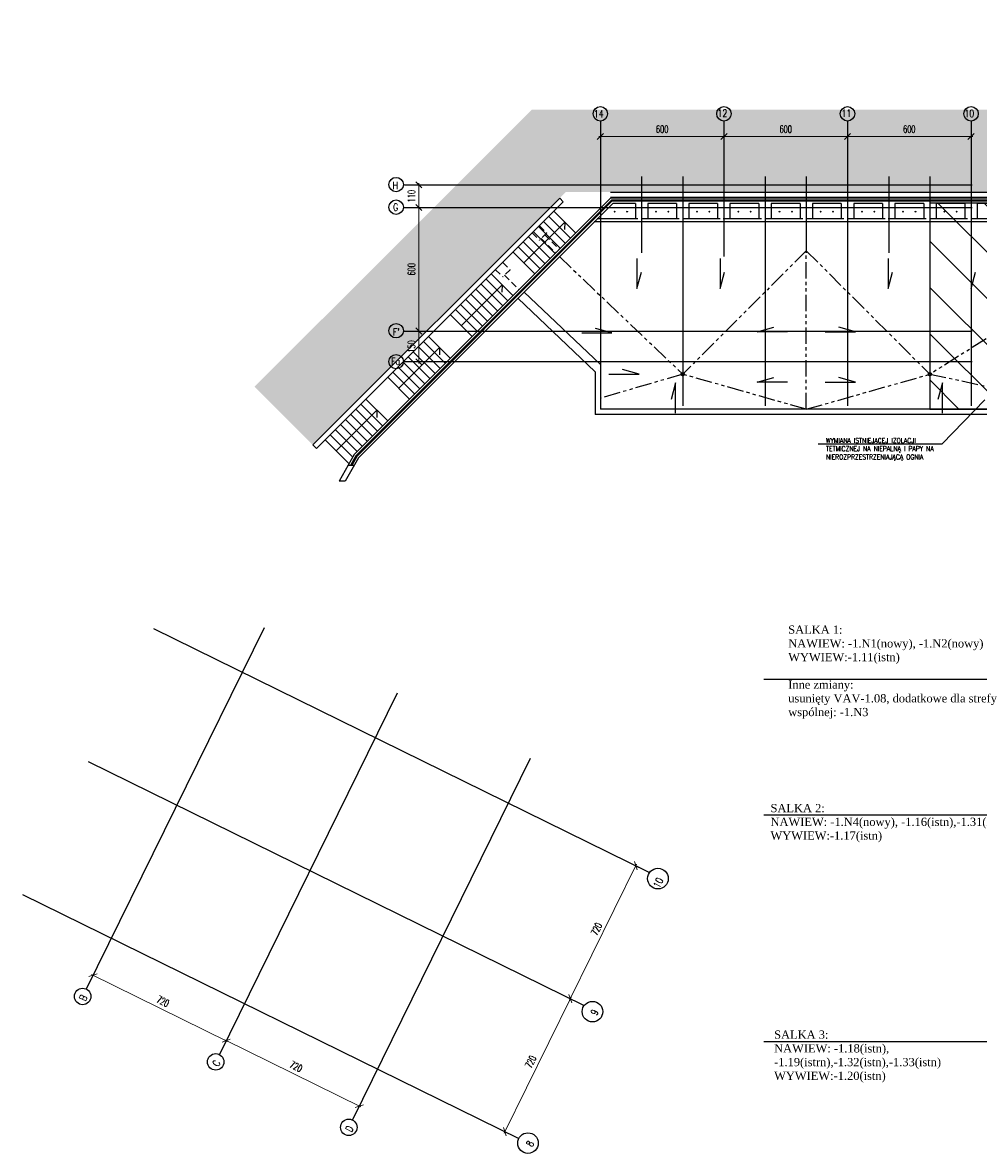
# Model space of a CAD drawing. Header units: centimetres. Extents: x -149939 to 48626, y -46000 to 152985.
# Tile 2 of 256: x -123890 to -77485, y 31063 to 85977. Entities that reach past the tile are written whole.
import ezdxf

# ---------------------------------------------------------------- set-up
doc = ezdxf.new("R2010")
doc.units = ezdxf.units.CM
doc.header["$LTSCALE"] = 50
doc.header["$PDMODE"] = 35
doc.header["$PDSIZE"] = 0.1
for name, pattern in [('Kondygnacja  -0_5$0$HIDDEN', [9.525, 6.35, -3.175]), ('Kondygnacja  -0_5$0$PHANTOM2', [31.75, 15.875, -3.175, 3.175, -3.175, 3.175, -3.175]), ('Osie rzutów$0$DASHDOT2', [12.7, 6.35, -3.175, 0, -3.175])]:
    doc.linetypes.add(name, pattern=pattern)
doc.layers.get('0').update_dxf_attribs({"color": 8})
doc.layers.get('DEFPOINTS').update_dxf_attribs({"color": 8})
for name, color, linetype in [('Dach$0$ARCH_INFO_OPISY', 8, 'Continuous'), ('Dach$0$ARCH_WIDOK_IST', 8, 'Continuous'), ('IS_zmiany 2024', 1, 'Continuous'), ('Kondygnacja  -0_5$0$ARCH_GRUNT', 8, 'Continuous'), ('Kondygnacja  -0_5$0$ARCH_INFO_OPISY_IST', 8, 'Continuous'), ('Kondygnacja  -0_5$0$ARCH_INFO_SCHODY_IST', 8, 'Continuous'), ('Kondygnacja  -0_5$0$ARCH_MUROWANE_IST', 8, 'Continuous'), ('Kondygnacja  -0_5$0$ARCH_NIEWIDOK_IST', 8, 'Kondygnacja  -0_5$0$HIDDEN'), ('Kondygnacja  -0_5$0$ARCH_ODWODNIENIE_IST', 8, 'Kondygnacja  -0_5$0$PHANTOM2'), ('Kondygnacja  -0_5$0$ARCH_SCHODY ZEW.', 8, 'Continuous'), ('Kondygnacja  -0_5$0$ARCH_WIDOK_IST', 8, 'Continuous'), ('Osie rzutów$0$ARCH_INFO_OSIE_IST', 8, 'Osie rzutów$0$DASHDOT2'), ('Osie rzutów$0$ARCH_INFO_OSIE_OPISY_IST', 8, 'Continuous')]:
    doc.layers.add(name, color=color, linetype=linetype)
doc.layers.add('Osie rzutów$0$ARCH_INFO_WYMIARY', color=8, linetype='Continuous', lineweight=9)
doc.styles.add('Dach$0$ROMANS-50-CM', font='romans.shx', dxfattribs={"width": 0.8, "height": 10})
doc.styles.add('Osie rzutów$0$ROMANS-250-CM', font='romans.shx', dxfattribs={"width": 0.8, "height": 50})
doc.styles.add('Osie rzutów$0$wymiary_cuprum', font='Romans.shx', dxfattribs={"width": 0.6})
doc.dimstyles.new('Osie rzutów$0$ARCH_ CT', dxfattribs={"dimtxt": 20, "dimasz": 20, "dimexe": 12, "dimexo": 20, "dimgap": 5, "dimtad": 1, "dimdec": 1, "dimrnd": 0.5, "dimzin": 9, "dimdsep": 46, "dimtxsty": 'Osie rzutów$0$wymiary_cuprum', "dimblk": 'Osie rzutów$0$_Oblique', "dimcen": 8, "dimdle": 12, "dimclrd": 256, "dimclre": 256, "dimclrt": 55, "dimadec": 1, "dimazin": 0, "dimtfac": 1, "dimtdec": 1, "dimtmove": 1, "dimatfit": 2, "dimldrblk": 'Osie rzutów$0$_Dot', "dimfxl": 50, "dimtolj": 1, "dimtzin": 0, "dimlwd": -1, "dimlwe": -1, "dimarcsym": 0})

# ---------------------------------------------------------------- blocks, each defined once
blk = doc.blocks.new('Osie rzutów$0$_Oblique')
at = {"color": 0, "linetype": 'ByBlock', "lineweight": -2}
blk.add_line((-0.5, -0.5), (0.5, 0.5), dxfattribs=at)
blk = doc.blocks.new('*D295')
at = {"layer": 'DEFPOINTS', "color": 0}
for p in [(1682.4, 12200), (1648.5, 11600), (1682.4, 11600)]:
    blk.add_point(p, dxfattribs=at)
at = {"layer": 'Osie rzutów$0$ARCH_INFO_WYMIARY'}
for p, q in [((1667.4, 12200), (1640.5, 12200)), ((1648.5, 12208), (1648.5, 11592)), ((1667.4, 11600), (1640.5, 11600))]:
    blk.add_line(p, q, dxfattribs=at)
at = {"layer": 'Osie rzutów$0$ARCH_INFO_WYMIARY', "xscale": 30, "yscale": 30, "zscale": 30}
for p, rotation in [((1648.5, 12200), 90), ((1648.5, 11600), 270)]:
    blk.add_blockref('Osie rzutów$0$_Oblique', p, dxfattribs=dict(at, rotation=rotation))
at = {"layer": 'Osie rzutów$0$ARCH_INFO_WYMIARY', "color": 55, "insert": (1613, 11900), "char_height": 35, "attachment_point": 5, "rotation": 90, "style": 'Osie rzutów$0$wymiary_cuprum'}
blk.add_mtext('\\A1;600', dxfattribs=at)
blk = doc.blocks.new('Osie rzutów$0$_Dot')
at = {"color": 0, "linetype": 'ByBlock', "lineweight": -2}
blk.add_line((-0.5, 0), (-1, 0), dxfattribs=at)
at = {"color": 0, "linetype": 'ByBlock', "const_width": 0.5}
blk.add_lwpolyline([(-0.25, 0, 1), (0.25, 0, 1)], format="xyb", close=True, dxfattribs=at)
blk = doc.blocks.new('*D296')
at = {"layer": 'DEFPOINTS', "color": 0}
for p in [(1682.4, 12310), (1648.5, 12200), (1682.4, 12200)]:
    blk.add_point(p, dxfattribs=at)
at = {"layer": 'Osie rzutów$0$ARCH_INFO_WYMIARY'}
for p, q in [((1667.4, 12310), (1640.5, 12310)), ((1648.5, 12318), (1648.5, 12192)), ((1667.4, 12200), (1640.5, 12200))]:
    blk.add_line(p, q, dxfattribs=at)
at = {"layer": 'Osie rzutów$0$ARCH_INFO_WYMIARY', "xscale": 30, "yscale": 30, "zscale": 30}
for p, rotation in [((1648.5, 12310), 90), ((1648.5, 12200), 270)]:
    blk.add_blockref('Osie rzutów$0$_Oblique', p, dxfattribs=dict(at, rotation=rotation))
at = {"layer": 'Osie rzutów$0$ARCH_INFO_WYMIARY', "color": 55, "insert": (1613, 12255), "char_height": 35, "attachment_point": 5, "rotation": 90, "style": 'Osie rzutów$0$wymiary_cuprum'}
blk.add_mtext('\\A1;110', dxfattribs=at)
blk = doc.blocks.new('*D297')
at = {"layer": 'DEFPOINTS', "color": 0}
for p in [(1682.4, 11600), (1648.5, 11450), (1682.4, 11450)]:
    blk.add_point(p, dxfattribs=at)
at = {"layer": 'Osie rzutów$0$ARCH_INFO_WYMIARY'}
for p, q in [((1667.4, 11600), (1640.5, 11600)), ((1648.5, 11608), (1648.5, 11442)), ((1667.4, 11450), (1640.5, 11450))]:
    blk.add_line(p, q, dxfattribs=at)
at = {"layer": 'Osie rzutów$0$ARCH_INFO_WYMIARY', "xscale": 30, "yscale": 30, "zscale": 30}
for p, rotation in [((1648.5, 11600), 90), ((1648.5, 11450), 270)]:
    blk.add_blockref('Osie rzutów$0$_Oblique', p, dxfattribs=dict(at, rotation=rotation))
at = {"layer": 'Osie rzutów$0$ARCH_INFO_WYMIARY', "color": 55, "insert": (1613, 11525), "char_height": 35, "attachment_point": 5, "rotation": 90, "style": 'Osie rzutów$0$wymiary_cuprum'}
blk.add_mtext('\\A1;150', dxfattribs=at)
blk = doc.blocks.new('*D298')
at = {"layer": 'DEFPOINTS', "color": 0}
for p in [(2384.3, 8357.5), (2414, 8342.9), (2096.2, 7696.8)]:
    blk.add_point(p, dxfattribs=at)
at = {"layer": 'Osie rzutów$0$ARCH_INFO_WYMIARY'}
for p, q in [((2062.9, 7704.3), (2387.8, 8364.7)), ((2400.6, 8349.5), (2377.1, 8361)), ((2082.7, 7703.4), (2059.3, 7715))]:
    blk.add_line(p, q, dxfattribs=at)
at = {"layer": 'Osie rzutów$0$ARCH_INFO_WYMIARY', "xscale": 30, "yscale": 30, "zscale": 30}
for p, rotation in [((2384.3, 8357.5), 63.80570319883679), ((2066.4, 7711.4), 243.8057031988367)]:
    blk.add_blockref('Osie rzutów$0$_Oblique', p, dxfattribs=dict(at, rotation=rotation))
at = {"layer": 'Osie rzutów$0$ARCH_INFO_WYMIARY', "color": 55, "insert": (2191.7, 8051), "char_height": 35, "attachment_point": 5, "rotation": 63.8057, "style": 'Osie rzutów$0$wymiary_cuprum'}
blk.add_mtext('\\A1;720', dxfattribs=at)
blk = doc.blocks.new('*D299')
at = {"layer": 'DEFPOINTS', "color": 0}
for p in [(2702.1, 9003.6), (2731.8, 8988.9), (2414, 8342.9)]:
    blk.add_point(p, dxfattribs=at)
at = {"layer": 'Osie rzutów$0$ARCH_INFO_WYMIARY'}
for p, q in [((2380.7, 8350.3), (2705.6, 9010.7)), ((2718.4, 8995.5), (2694.9, 9007.1)), ((2400.6, 8349.5), (2377.1, 8361))]:
    blk.add_line(p, q, dxfattribs=at)
at = {"layer": 'Osie rzutów$0$ARCH_INFO_WYMIARY', "xscale": 30, "yscale": 30, "zscale": 30}
for p, rotation in [((2702.1, 9003.6), 63.80570319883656), ((2384.3, 8357.5), 243.8057031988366)]:
    blk.add_blockref('Osie rzutów$0$_Oblique', p, dxfattribs=dict(at, rotation=rotation))
at = {"layer": 'Osie rzutów$0$ARCH_INFO_WYMIARY', "color": 55, "insert": (2511.3, 8696.2), "char_height": 35, "attachment_point": 5, "rotation": 63.8057, "style": 'Osie rzutów$0$wymiary_cuprum'}
blk.add_mtext('\\A1;720', dxfattribs=at)
blk = doc.blocks.new('*D300')
at = {"layer": 'DEFPOINTS', "color": 0}
for p in [(713.3, 8153.8), (695, 8116.6), (1341, 7798.8)]:
    blk.add_point(p, dxfattribs=at)
at = {"layer": 'Osie rzutów$0$ARCH_INFO_WYMIARY'}
for p, q in [((701.6, 8130.1), (716.8, 8161)), ((1366.5, 7832.4), (706.1, 8157.3)), ((1347.7, 7812.3), (1362.9, 7843.1))]:
    blk.add_line(p, q, dxfattribs=at)
at = {"layer": 'Osie rzutów$0$ARCH_INFO_WYMIARY', "xscale": 30, "yscale": 30, "zscale": 30}
for p, rotation in [((713.3, 8153.8), 153.8057031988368), ((1359.3, 7836), 333.8057031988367)]:
    blk.add_blockref('Osie rzutów$0$_Oblique', p, dxfattribs=dict(at, rotation=rotation))
at = {"layer": 'Osie rzutów$0$ARCH_INFO_WYMIARY', "color": 55, "insert": (1052.9, 8028.5), "char_height": 35, "attachment_point": 5, "rotation": 333.8057, "style": 'Osie rzutów$0$wymiary_cuprum'}
blk.add_mtext('\\A1;720', dxfattribs=at)
blk = doc.blocks.new('*D301')
at = {"layer": 'DEFPOINTS', "color": 0}
for p in [(67.2, 8471.6), (48.9, 8434.4), (695, 8116.6)]:
    blk.add_point(p, dxfattribs=at)
at = {"layer": 'Osie rzutów$0$ARCH_INFO_WYMIARY'}
for p, q in [((55.6, 8447.9), (70.7, 8478.8)), ((720.5, 8150.3), (60, 8475.1)), ((701.6, 8130.1), (716.8, 8161))]:
    blk.add_line(p, q, dxfattribs=at)
at = {"layer": 'Osie rzutów$0$ARCH_INFO_WYMIARY', "xscale": 30, "yscale": 30, "zscale": 30}
for p, rotation in [((67.2, 8471.6), 153.8057031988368), ((713.3, 8153.8), 333.8057031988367)]:
    blk.add_blockref('Osie rzutów$0$_Oblique', p, dxfattribs=dict(at, rotation=rotation))
at = {"layer": 'Osie rzutów$0$ARCH_INFO_WYMIARY', "color": 55, "insert": (405.9, 8344.6), "char_height": 35, "attachment_point": 5, "rotation": 333.8057, "style": 'Osie rzutów$0$wymiary_cuprum'}
blk.add_mtext('\\A1;720', dxfattribs=at)
blk = doc.blocks.new('*D302')
at = {"layer": 'DEFPOINTS', "color": 0}
for p in [(2530, 12581.6), (3130, 12581.6), (3130, 12544.9)]:
    blk.add_point(p, dxfattribs=at)
at = {"layer": 'Osie rzutów$0$ARCH_INFO_WYMIARY'}
for p, q in [((2522, 12544.9), (3138, 12544.9)), ((2530, 12566.6), (2530, 12536.9)), ((3130, 12566.6), (3130, 12536.9))]:
    blk.add_line(p, q, dxfattribs=at)
at = {"layer": 'Osie rzutów$0$ARCH_INFO_WYMIARY', "xscale": 30, "yscale": 30, "zscale": 30, "rotation": 180}
blk.add_blockref('Osie rzutów$0$_Oblique', (2530, 12544.9), dxfattribs=at)
at = {"layer": 'Osie rzutów$0$ARCH_INFO_WYMIARY', "xscale": 30, "yscale": 30, "zscale": 30}
blk.add_blockref('Osie rzutów$0$_Oblique', (3130, 12544.9), dxfattribs=at)
at = {"layer": 'Osie rzutów$0$ARCH_INFO_WYMIARY', "color": 55, "insert": (2830, 12580.4), "char_height": 35, "attachment_point": 5, "style": 'Osie rzutów$0$wymiary_cuprum'}
blk.add_mtext('\\A1;600', dxfattribs=at)
blk = doc.blocks.new('*D303')
at = {"layer": 'DEFPOINTS', "color": 0}
for p in [(3130, 12581.6), (3730, 12581.6), (3730, 12544.9)]:
    blk.add_point(p, dxfattribs=at)
at = {"layer": 'Osie rzutów$0$ARCH_INFO_WYMIARY'}
for p, q in [((3122, 12544.9), (3738, 12544.9)), ((3130, 12566.6), (3130, 12536.9)), ((3730, 12566.6), (3730, 12536.9))]:
    blk.add_line(p, q, dxfattribs=at)
at = {"layer": 'Osie rzutów$0$ARCH_INFO_WYMIARY', "xscale": 30, "yscale": 30, "zscale": 30, "rotation": 180}
blk.add_blockref('Osie rzutów$0$_Oblique', (3130, 12544.9), dxfattribs=at)
at = {"layer": 'Osie rzutów$0$ARCH_INFO_WYMIARY', "xscale": 30, "yscale": 30, "zscale": 30}
blk.add_blockref('Osie rzutów$0$_Oblique', (3730, 12544.9), dxfattribs=at)
at = {"layer": 'Osie rzutów$0$ARCH_INFO_WYMIARY', "color": 55, "insert": (3430, 12580.4), "char_height": 35, "attachment_point": 5, "style": 'Osie rzutów$0$wymiary_cuprum'}
blk.add_mtext('\\A1;600', dxfattribs=at)
blk = doc.blocks.new('*D304')
at = {"layer": 'DEFPOINTS', "color": 0}
for p in [(3730, 12581.6), (4330, 12581.6), (4330, 12544.9)]:
    blk.add_point(p, dxfattribs=at)
at = {"layer": 'Osie rzutów$0$ARCH_INFO_WYMIARY'}
for p, q in [((3722, 12544.9), (4338, 12544.9)), ((3730, 12566.6), (3730, 12536.9)), ((4330, 12566.6), (4330, 12536.9))]:
    blk.add_line(p, q, dxfattribs=at)
at = {"layer": 'Osie rzutów$0$ARCH_INFO_WYMIARY', "xscale": 30, "yscale": 30, "zscale": 30, "rotation": 180}
blk.add_blockref('Osie rzutów$0$_Oblique', (3730, 12544.9), dxfattribs=at)
at = {"layer": 'Osie rzutów$0$ARCH_INFO_WYMIARY', "xscale": 30, "yscale": 30, "zscale": 30}
blk.add_blockref('Osie rzutów$0$_Oblique', (4330, 12544.9), dxfattribs=at)
at = {"layer": 'Osie rzutów$0$ARCH_INFO_WYMIARY', "color": 55, "insert": (4030, 12580.4), "char_height": 35, "attachment_point": 5, "style": 'Osie rzutów$0$wymiary_cuprum'}
blk.add_mtext('\\A1;600', dxfattribs=at)
blk = doc.blocks.new('Osie rzutów')
at = {"layer": 'Osie rzutów$0$ARCH_INFO_OSIE_IST', "ltscale": 10}
for p, q in [((2530, 12619.9), (2530, 11235.9)), ((3130, 12619.9), (3130, 11961.71)), ((3730, 12619.9), (3730, 11235.9)), ((4330, 12619.9), (4330, 11235.9)), ((1578.78, 12310), (4336.04, 12310)), ((2730, 12349.95), (2730, 11978.96)), ((2930, 12349.95), (2930, 11235.9)), ((3330, 12349.95), (3330, 11235.9)), ((3530, 12349.95), (3530, 11978.96)), ((3930, 12349.95), (3930, 11978.96)), ((3930, 12349.95), (3930, 11978.96)), ((4130, 12349.95), (4130, 11235.9)), ((4130, 12349.95), (4130, 11235.9)), ((1573.48, 12200), (4336.04, 12200)), ((1573.48, 11600), (4336.04, 11600)), ((4336.04, 11450), (1573.48, 11450)), ((897.38, 10159.15), (34.11, 8404.31)), ((360.61, 10155.42), (2769.38, 8970.46)), ((1543.44, 9841.33), (680.17, 8086.49)), ((42.79, 9509.36), (2451.56, 8324.4)), ((2189.5, 9523.51), (1326.23, 7768.67)), ((-275.03, 8863.3), (2133.74, 7678.34))]:
    blk.add_line(p, q, dxfattribs=at)
at = {"layer": 'Osie rzutów$0$ARCH_INFO_OSIE_OPISY_IST'}
for centre, radius in [((2530, 12654.9), 35), ((3130, 12654.9), 35), ((3730, 12654.9), 35), ((4330, 12654.9), 35), ((1538.5, 12311.26), 35), ((1538.5, 12201.26), 35), ((1538.5, 11601.26), 35), ((1538.5, 11451.26), 35), ((2809.59, 8940.73), 50), ((16.46, 8368.42), 40), ((2491.76, 8294.66), 50), ((662.51, 8050.6), 40), ((1308.57, 7732.78), 40), ((2178.61, 7656.27), 50)]:
    blk.add_circle(centre, radius, dxfattribs=at)
at = {"layer": 'Osie rzutów$0$ARCH_INFO_OSIE_OPISY_IST', "style": 'Osie rzutów$0$ROMANS-250-CM', "width": 0.8}
for s, p in [('14', (2498.35, 12637.61)), ('12', (3098.49, 12640.22)), ('11', (3700.27, 12640.01)), ('10', (4297.57, 12639.18)), ('H', (1521.37, 12289.59)), ('G', (1523.8, 12183.97)), ("F'", (1522.72, 11578.01)), ('Fa', (1513.77, 11435.15))]:
    blk.add_text(s, height=35, dxfattribs=at).set_placement(p)
for s, p in [('10', (2816.15, 8891.14)), ('B', (29.56, 8342.44)), ('9', (2512.14, 8273.16)), ('C', (675.61, 8024.62)), ('D', (1321.67, 7706.8)), ('8', (2198.99, 7634.77))]:
    blk.add_text(s, height=35, rotation=63.8057, dxfattribs=at).set_placement(p)
at = {"layer": 'Osie rzutów$0$ARCH_INFO_WYMIARY'}
for base, p1, p2, picture, middle in [((3130, 12544.9), (2530, 12581.6), (3130, 12581.6), '*D302', (2830, 12580.4)), ((3730, 12544.9), (3130, 12581.6), (3730, 12581.6), '*D303', (3430, 12580.4)), ((4330, 12544.9), (3730, 12581.6), (4330, 12581.6), '*D304', (4030, 12580.4))]:
    dim = blk.add_linear_dim(base=base, p1=p1, p2=p2, dimstyle='Osie rzutów$0$ARCH_ CT', override={"dimtxt": 35, "dimasz": 30, "dimexe": 8, "dimexo": 15, "dimgap": 18, "dimdle": 8}, dxfattribs=at)
    dim.commit()
    dim.dimension.update_dxf_attribs({"geometry": picture, "text_midpoint": middle})
for base, p1, p2, picture, middle in [((1648.48, 12200), (1682.41, 12310), (1682.41, 12200), '*D296', (1648.48, 12255)), ((1648.48, 11450), (1682.41, 11600), (1682.41, 11450), '*D297', (1648.48, 11525))]:
    dim = blk.add_linear_dim(base=base, p1=p1, p2=p2, angle=270, dimstyle='Osie rzutów$0$ARCH_ CT', override={"dimtxt": 35, "dimasz": 30, "dimexe": 8, "dimexo": 15, "dimgap": 18, "dimdle": 8}, dxfattribs=at)
    dim.commit()
    dim.dimension.update_dxf_attribs({"geometry": picture, "text_midpoint": middle, "dimtype": 160})
for base, p1, p2, angle, picture, middle in [((1648.48, 11600), (1682.41, 12200), (1682.41, 11600), 270, '*D295', (1612.98, 11900)), ((2702.09, 9003.56), (2414.01, 8342.87), (2731.83, 8988.93), 243.8057, '*D299', (2511.32, 8696.2)), ((67.22, 8471.61), (694.99, 8116.61), (48.93, 8434.43), 333.8057, '*D301', (405.92, 8344.55))]:
    dim = blk.add_linear_dim(base=base, p1=p1, p2=p2, angle=angle, dimstyle='Osie rzutów$0$ARCH_ CT', override={"dimtxt": 35, "dimasz": 30, "dimexe": 8, "dimexo": 15, "dimgap": 18, "dimdle": 8}, dxfattribs=at)
    dim.commit()
    dim.dimension.update_dxf_attribs({"geometry": picture, "text_midpoint": middle})
for p1, p2, distance, picture, middle in [((2096.19, 7696.81), (2414.01, 8342.87), 33.15, '*D298', (2191.71, 8051.03)), ((1341.05, 7798.79), (694.99, 8116.61), -41.43, '*D300', (1052.86, 8028.52))]:
    dim = blk.add_aligned_dim(p1=p1, p2=p2, distance=distance, dimstyle='Osie rzutów$0$ARCH_ CT', override={"dimtxt": 35, "dimasz": 30, "dimexe": 8, "dimexo": 15, "dimgap": 20, "dimdle": 8}, dxfattribs=at)
    dim.commit()
    dim.dimension.update_dxf_attribs({"geometry": picture, "text_midpoint": middle})

msp = doc.modelspace()

# ---------------------------------------------------------------- hatches: boundary and pattern name
at = {"layer": 'Dach$0$ARCH_WIDOK_IST'}
h = msp.add_hatch(dxfattribs=at)
h.set_pattern_fill('ANSI31', color=256, scale=500, angle=90, style=0)
h.set_pattern_definition([(135, (-121139.8, -44987.4), (-1122.532, -1122.532), [])])
h.paths.add_polyline_path([(-79839.772, 67212.638), (-71829.772, 67212.638), (-71829.772, 77212.638), (-79839.772, 77212.638)])
at = {"layer": 'Kondygnacja  -0_5$0$ARCH_GRUNT', "linetype": 'Continuous', "lineweight": 5}
h = msp.add_hatch(dxfattribs=at)
h.set_pattern_fill('EARTH', color=256, scale=150.000081, angle=45, style=0)
h.set_pattern_definition([(45, (-121140, -45000), (-1e-09, 1347.039), [952.5005, -952.5005]), (45, (-121392.6, -44747.4), (-1e-09, 1347.039), [952.5005, -952.5005]), (45, (-121645.1, -44494.9), (-1e-09, 1347.039), [952.5005, -952.5005]), (135, (-121645.1, -44326.5), (-1347.039, -1e-09), [952.5005, -952.5005]), (135, (-121392.6, -44073.9), (-1347.039, -1e-09), [952.5005, -952.5005]), (135, (-121140, -43821.3), (-1347.039, -1e-09), [952.5005, -952.5005])])
h.paths.add_polyline_path([(-109800.334, 65464.54), (-97514.874, 77750), (-71890, 77750), (-71890, 102550), (-45638.959, 102550), (-33938.959, 90850), (-21790, 90850), (-21790, 82420), (-19190, 82420), (-19190, 79646.447), (-20488.223, 78348.223), (-20936.447, 77900), (-10065.736, 77900), (13934.264, 53900), (20210, 53900), (20210, 43250), (19310, 43250), (19310, 42946.447), (17513.553, 41150), (14360, 41150), (14360, 40060), (28010, 40070.689), (28010, 44557.06), (28010, 49088.932), (24210, 51112.647), (24210, 57900), (15591.118, 57900), (-8408.882, 81900), (-15190, 81900), (-15190, 86020), (-17790, 86020), (-17790, 94850), (-32282.105, 94850), (-43982.105, 106550), (-75890, 106550), (-75890, 81750), (-99171.728, 81750), (-112628.761, 68292.967)])

# ---------------------------------------------------------------- linework, layer by layer
at = {"elevation": 6300}
msp.add_lwpolyline([(-79839.772, 67212.638), (-71829.772, 67212.638), (-71829.772, 77212.638), (-79839.772, 77212.638)], close=True, dxfattribs=at)
at = {"layer": 'Dach$0$ARCH_INFO_OPISY', "elevation": 6300}
msp.add_lwpolyline([(-85266.371, 65517.44), (-79235.788, 65517.44), (-77169.489, 67654.836)], dxfattribs=at)
at = {"layer": 'IS_zmiany 2024', "color": 30}
for p, q in [((-87900, 54099.952), (-46540, 54099.952)), ((-87900, 47499.539), (-46540, 47499.539)), ((-87900, 36500), (-46540, 36500))]:
    msp.add_line(p, q, dxfattribs=at)
at = {"layer": 'Kondygnacja  -0_5$0$ARCH_INFO_OPISY_IST'}
for p, q in [((-94062.693, 74523.807), (-94062.693, 73057.152)), ((-90029.428, 74523.807), (-90029.428, 73057.152)), ((-81873.265, 74523.807), (-81873.265, 73057.152)), ((-77840, 74523.807), (-77840, 73057.152)), ((-94062.693, 73057.152), (-93842.784, 73864.698)), ((-90029.428, 73057.152), (-89809.52, 73864.698)), ((-81873.265, 73057.152), (-81653.356, 73864.698)), ((-77840, 73057.152), (-77620.091, 73864.698)), ((-96742.179, 70908.284), (-95275.524, 70908.284)), ((-95275.524, 70908.284), (-96083.07, 71128.193)), ((-88223.669, 70967.936), (-87416.123, 71187.845)), ((-86757.014, 70967.936), (-88223.669, 70967.936)), ((-84922.986, 70967.936), (-83456.331, 70967.936)), ((-83456.331, 70967.936), (-84263.877, 71187.845)), ((-95428.94, 68909.862), (-93962.285, 68909.862)), ((-93962.285, 68909.862), (-94769.831, 69129.771)), ((-88223.669, 68522.108), (-87416.123, 68742.017)), ((-83456.331, 68522.108), (-84263.877, 68742.017)), ((-92188.496, 68483.229), (-92408.405, 67675.683)), ((-92188.496, 67016.574), (-92188.496, 68483.229)), ((-86757.014, 68522.108), (-88223.669, 68522.108)), ((-84922.986, 68522.108), (-83456.331, 68522.108)), ((-79235.136, 68483.229), (-79455.045, 67675.683)), ((-79235.136, 67016.574), (-79235.136, 68483.229))]:
    msp.add_line(p, q, dxfattribs=at)
at = {"layer": 'Kondygnacja  -0_5$0$ARCH_INFO_SCHODY_IST'}
for p, q in [((-97567.386, 76283.274), (-99547.285, 74303.375)), ((-97567.386, 76283.274), (-97576.267, 75927.084)), ((-100607.946, 73242.715), (-102587.845, 71262.816)), ((-100607.946, 73242.715), (-100616.826, 72886.525)), ((-103648.505, 70202.155), (-105628.404, 68222.257)), ((-103648.505, 70202.155), (-103657.386, 69845.966)), ((-106689.064, 67161.596), (-108668.963, 65181.697)), ((-106689.064, 67161.596), (-106697.945, 66805.407))]:
    msp.add_line(p, q, dxfattribs=at)
at = {"layer": 'Kondygnacja  -0_5$0$ARCH_MUROWANE_IST', "ltscale": 4}
for points in [[(-95340, 77500), (-71640, 77500), (-71640, 102600), (-71040, 102600), (-71040, 103050)], [(-95340, 77750), (-71890, 77750), (-71890, 102850), (-71290, 102850), (-71290, 103050)], [(-95340, 77500), (-71640, 77500), (-71640, 102600), (-71040, 102600), (-71040, 103050)], [(-95340, 77750), (-71890, 77750), (-71890, 102850), (-71290, 102850), (-71290, 103050)]]:
    msp.add_lwpolyline(points, dxfattribs=at)
at = {"layer": 'Kondygnacja  -0_5$0$ARCH_NIEWIDOK_IST'}
for p, q in [((-93540, 76450), (-94140, 76450)), ((-91540, 76450), (-92140, 76450)), ((-89551.803, 76450), (-90151.803, 76450)), ((-87540, 76450), (-88140, 76450)), ((-85540, 76450), (-86140, 76450)), ((-83540, 76450), (-84140, 76450)), ((-81540, 76450), (-82140, 76450)), ((-79540, 76450), (-80140, 76450)), ((-77540, 76450), (-78140, 76450)), ((-98797.752, 76113.568), (-98444.199, 75760.015)), ((-99151.306, 75760.015), (-98797.752, 75406.461)), ((-98444.199, 75760.015), (-98797.752, 75406.461)), ((-98709.364, 75494.85), (-98002.257, 74787.743)), ((-98532.587, 75671.626), (-97825.48, 74964.52)), ((-100579.661, 74331.659), (-100226.108, 73978.106)), ((-100933.215, 73978.106), (-100579.661, 73624.552)), ((-100226.108, 73978.106), (-100579.661, 73624.552)), ((-100491.273, 73712.941), (-99784.166, 73005.834))]:
    msp.add_line(p, q, dxfattribs=at)
at = {"layer": 'Kondygnacja  -0_5$0$ARCH_ODWODNIENIE_IST'}
for p, q in [((-85840, 74900), (-91840, 68900)), ((-85840, 67200), (-85840, 74900)), ((-85840, 74900), (-79840, 68900)), ((-97825.407, 74611.039), (-91840, 68900)), ((-71740, 74000), (-79840, 68900)), ((-91840, 68900), (-95840, 67737.322)), ((-85840, 67200), (-91840, 68900)), ((-85840, 67200), (-79840, 68900)), ((-79840, 68900), (-71750, 67200))]:
    msp.add_line(p, q, dxfattribs=at)
for centre in [(-91840, 68900), (-79840, 68900)]:
    msp.add_circle(centre, 75, dxfattribs=at)
at = {"layer": 'Kondygnacja  -0_5$0$ARCH_SCHODY ZEW.'}
for p, q in [((-98345.204, 76566.117), (-97284.544, 75505.456)), ((-98097.716, 76813.604), (-97037.056, 75752.944)), ((-99087.666, 75823.654), (-98027.006, 74762.994)), ((-98840.179, 76071.142), (-97779.518, 75010.482)), ((-98592.691, 76318.629), (-97532.031, 75257.969)), ((-99582.641, 75328.68), (-98521.981, 74268.019)), ((-99335.153, 75576.167), (-98274.493, 74515.507)), ((-100077.615, 74833.705), (-99016.955, 73773.045)), ((-99830.128, 75081.192), (-98769.468, 74020.532)), ((-101138.276, 73773.045), (-100077.615, 72712.385)), ((-101633.25, 73278.07), (-100572.59, 72217.41)), ((-101385.763, 73525.557), (-100325.103, 72464.897)), ((-102375.712, 72535.608), (-101315.052, 71474.948)), ((-102128.225, 72783.095), (-101067.565, 71722.435)), ((-101880.738, 73030.583), (-100820.078, 71969.922)), ((-102870.687, 72040.633), (-101810.027, 70979.973)), ((-102623.2, 72288.12), (-101562.54, 71227.46)), ((-103118.175, 71793.146), (-102057.514, 70732.486)), ((-103118.175, 71793.146), (-102057.514, 70732.486)), ((-104426.322, 70484.998), (-103365.662, 69424.338)), ((-104178.835, 70732.486), (-103118.175, 69671.825)), ((-105168.784, 69742.536), (-104108.124, 68681.876)), ((-104921.297, 69990.023), (-103860.637, 68929.363)), ((-104673.81, 70237.511), (-103613.149, 69176.851)), ((-105663.759, 69247.561), (-104603.099, 68186.901)), ((-105416.272, 69495.049), (-104355.611, 68434.389)), ((-106158.734, 68752.587), (-105098.074, 67691.926)), ((-105911.246, 69000.074), (-104850.586, 67939.414)), ((-107219.394, 67691.926), (-106158.734, 66631.266)), ((-107714.369, 67196.952), (-106653.708, 66136.292)), ((-107466.881, 67444.439), (-106406.221, 66383.779)), ((-108456.831, 66454.49), (-107396.171, 65393.829)), ((-108209.343, 66701.977), (-107148.683, 65641.317)), ((-107961.856, 66949.464), (-106901.196, 65888.804)), ((-108951.806, 65959.515), (-107891.145, 64898.855)), ((-108704.318, 66207.002), (-107643.658, 65146.342)), ((-109199.293, 65712.027), (-108041.688, 64554.422))]:
    msp.add_line(p, q, dxfattribs=at)
at = {"layer": 'Kondygnacja  -0_5$0$ARCH_WIDOK_IST'}
for p, q in [((-97814.874, 77450), (-109800.334, 65464.54)), ((-95340, 77450), (-107790, 65000)), ((-97814.874, 77450), (-97638.097, 77273.223)), ((-71830, 77450), (-95340, 77450)), ((-97638.097, 77273.223), (-109623.557, 65287.763)), ((-95298.579, 77350), (-107709.641, 64938.938)), ((-95277.868, 77300), (-107669.462, 64908.406)), ((-95236.447, 77200), (-107589.103, 64847.344)), ((-71830, 77350), (-95298.579, 77350)), ((-71830, 77300), (-95277.868, 77300)), ((-94140, 77200), (-95236.447, 77200)), ((-94140, 77200), (-94140, 76450)), ((-92140, 77200), (-93540, 77200)), ((-93540, 77200), (-93540, 76450)), ((-92140, 77200), (-92140, 76450)), ((-90151.803, 77200), (-91540, 77200)), ((-91540, 77200), (-91540, 76450)), ((-90151.803, 77200), (-90151.803, 76450)), ((-88140, 77200), (-89551.803, 77200)), ((-89551.803, 77200), (-89551.803, 76450)), ((-88140, 77200), (-88140, 76450)), ((-86140, 77200), (-87540, 77200)), ((-87540, 77200), (-87540, 76450)), ((-86140, 77200), (-86140, 76450)), ((-84140, 77200), (-85540, 77200)), ((-85540, 77200), (-85540, 76450)), ((-84140, 77200), (-84140, 76450)), ((-82140, 77200), (-83540, 77200)), ((-83540, 77200), (-83540, 76450)), ((-82140, 77200), (-82140, 76450)), ((-80140, 77200), (-81540, 77200)), ((-81540, 77200), (-81540, 76450)), ((-80140, 77200), (-80140, 76450)), ((-78140, 77200), (-79540, 77200)), ((-79540, 77200), (-79540, 76450)), ((-78140, 77200), (-78140, 76450)), ((-76090, 77200), (-77540, 77200)), ((-77540, 77200), (-77540, 76450)), ((-94140, 76450), (-95986.447, 76450)), ((-95150.363, 76810.363), (-95165, 76825)), ((-95150.363, 76789.637), (-95165, 76775)), ((-95150, 76800), (-95130, 76800)), ((-95115, 76825), (-95129.637, 76810.363)), ((-95115, 76775), (-95129.637, 76789.637)), ((-94550.363, 76810.363), (-94565, 76825)), ((-94550.363, 76789.637), (-94565, 76775)), ((-94550, 76800), (-94530, 76800)), ((-94515, 76825), (-94529.637, 76810.363)), ((-94515, 76775), (-94529.637, 76789.637)), ((-92140, 76450), (-93540, 76450)), ((-93150.363, 76810.363), (-93165, 76825)), ((-93150.363, 76789.637), (-93165, 76775)), ((-93150, 76800), (-93130, 76800)), ((-93115, 76825), (-93129.637, 76810.363)), ((-93115, 76775), (-93129.637, 76789.637)), ((-92550.363, 76810.363), (-92565, 76825)), ((-92550.363, 76789.637), (-92565, 76775)), ((-92550, 76800), (-92530, 76800)), ((-92515, 76825), (-92529.637, 76810.363)), ((-92515, 76775), (-92529.637, 76789.637)), ((-90151.803, 76450), (-91540, 76450)), ((-91162.166, 76810.363), (-91176.803, 76825)), ((-91162.166, 76789.637), (-91176.803, 76775)), ((-91161.803, 76800), (-91141.803, 76800)), ((-91126.803, 76825), (-91141.439, 76810.363)), ((-91126.803, 76775), (-91141.439, 76789.637)), ((-90562.166, 76810.363), (-90576.803, 76825)), ((-90562.166, 76789.637), (-90576.803, 76775)), ((-90561.803, 76800), (-90541.803, 76800)), ((-90526.803, 76825), (-90541.439, 76810.363)), ((-90526.803, 76775), (-90541.439, 76789.637)), ((-88140, 76450), (-89551.803, 76450)), ((-89150.363, 76810.363), (-89165, 76825)), ((-89150.363, 76789.637), (-89165, 76775)), ((-89150, 76800), (-89130, 76800)), ((-89115, 76825), (-89129.637, 76810.363)), ((-89115, 76775), (-89129.637, 76789.637)), ((-88550.363, 76810.363), (-88565, 76825)), ((-88550.363, 76789.637), (-88565, 76775)), ((-88550, 76800), (-88530, 76800)), ((-88515, 76825), (-88529.637, 76810.363)), ((-88515, 76775), (-88529.637, 76789.637)), ((-86140, 76450), (-87540, 76450)), ((-87150.363, 76810.363), (-87165, 76825)), ((-87150.363, 76789.637), (-87165, 76775)), ((-87150, 76800), (-87130, 76800)), ((-87115, 76825), (-87129.637, 76810.363)), ((-87115, 76775), (-87129.637, 76789.637)), ((-86550.363, 76810.363), (-86565, 76825)), ((-86550.363, 76789.637), (-86565, 76775)), ((-86550, 76800), (-86530, 76800)), ((-86515, 76825), (-86529.637, 76810.363)), ((-86515, 76775), (-86529.637, 76789.637)), ((-84140, 76450), (-85540, 76450)), ((-85150.363, 76810.363), (-85165, 76825)), ((-85150.363, 76789.637), (-85165, 76775)), ((-85150, 76800), (-85130, 76800)), ((-85115, 76825), (-85129.637, 76810.363)), ((-85115, 76775), (-85129.637, 76789.637)), ((-84550.363, 76810.363), (-84565, 76825)), ((-84550.363, 76789.637), (-84565, 76775)), ((-84550, 76800), (-84530, 76800)), ((-84515, 76825), (-84529.637, 76810.363)), ((-84515, 76775), (-84529.637, 76789.637)), ((-82140, 76450), (-83540, 76450)), ((-83150.363, 76810.363), (-83165, 76825)), ((-83150.363, 76789.637), (-83165, 76775)), ((-83150, 76800), (-83130, 76800)), ((-83115, 76825), (-83129.637, 76810.363)), ((-83115, 76775), (-83129.637, 76789.637)), ((-82550.363, 76810.363), (-82565, 76825)), ((-82550.363, 76789.637), (-82565, 76775)), ((-82550, 76800), (-82530, 76800)), ((-82515, 76825), (-82529.637, 76810.363)), ((-82515, 76775), (-82529.637, 76789.637)), ((-80140, 76450), (-81540, 76450)), ((-81150.363, 76810.363), (-81165, 76825)), ((-81150.363, 76789.637), (-81165, 76775)), ((-81150, 76800), (-81130, 76800)), ((-81115, 76825), (-81129.637, 76810.363)), ((-81115, 76775), (-81129.637, 76789.637)), ((-80550.363, 76810.363), (-80565, 76825)), ((-80550.363, 76789.637), (-80565, 76775)), ((-80550, 76800), (-80530, 76800)), ((-80515, 76825), (-80529.637, 76810.363)), ((-80515, 76775), (-80529.637, 76789.637)), ((-78140, 76450), (-79540, 76450)), ((-79150.363, 76810.363), (-79165, 76825)), ((-79150.363, 76789.637), (-79165, 76775)), ((-79150, 76800), (-79130, 76800)), ((-79115, 76825), (-79129.637, 76810.363)), ((-79115, 76775), (-79129.637, 76789.637)), ((-78550.363, 76810.363), (-78565, 76825)), ((-78550.363, 76789.637), (-78565, 76775)), ((-78550, 76800), (-78530, 76800)), ((-78515, 76825), (-78529.637, 76810.363)), ((-78515, 76775), (-78529.637, 76789.637)), ((-76140, 76450), (-77540, 76450)), ((-71830, 76300), (-96136.447, 76300)), ((-99844.27, 72592.176), (-96090, 69010)), ((-99547.428, 72903.279), (-95840, 69365.797)), ((-96090, 69010), (-96090, 66950)), ((-95840, 69010), (-95840, 67200)), ((-73440, 67200), (-95840, 67200)), ((-73690, 66950), (-96090, 66950)), ((-109800.334, 65464.54), (-109623.557, 65287.763)), ((-107790, 65000), (-108524.315, 63700)), ((-107589.103, 64847.344), (-108237.188, 63700)), ((-107709.641, 64938.938), (-107970.862, 64476.483)), ((-107669.462, 64908.406), (-107913.437, 64476.483)), ((-107798.586, 64476.483), (-108085.712, 64476.483)), ((-108237.188, 63700), (-108524.315, 63700))]:
    msp.add_line(p, q, dxfattribs=at)
for centre in [(-95140, 76800), (-94540, 76800), (-93140, 76800), (-92540, 76800), (-91151.803, 76800), (-90551.803, 76800), (-89140, 76800), (-88540, 76800), (-87140, 76800), (-86540, 76800), (-85140, 76800), (-84540, 76800), (-83140, 76800), (-82540, 76800), (-81140, 76800), (-80540, 76800), (-79140, 76800), (-78540, 76800)]:
    msp.add_circle(centre, 10, dxfattribs=at)

# ---------------------------------------------------------------- block references
at = {"layer": 'Osie rzutów$0$ARCH_INFO_OSIE_OPISY_IST', "color": 30, "xscale": 10, "yscale": 10, "zscale": 10}
msp.add_blockref('Osie rzutów', (-121140, -45000), dxfattribs=at)

# ---------------------------------------------------------------- texts
at = {"layer": 'Dach$0$ARCH_INFO_OPISY', "insert": (-84884.387, 65802.411, 6300), "char_height": 240, "width": 5221.32089, "attachment_point": 1, "style": 'Dach$0$ROMANS-50-CM'}
msp.add_mtext('WYMIANA ISTNIEJĄCEJ IZOLACJI TETMICZNEJ NA NIEPALNĄ I PAPY NA NIEROZPRZESTRZENIAJĄCĄ OGNIA', dxfattribs=at)
at = {"layer": 'IS_zmiany 2024', "color": 30, "char_height": 400, "width": 11583.83059, "attachment_point": 1}
for s, insert in [('\\fTimes New Roman|b0|i0|c238|p18;\\A1;SALKA 1:\\PNAWIEW: -1.N1(nowy), -1.N2(nowy)\\PWYWIEW:-1.11(istn)\\P\\PInne zmiany:\\Pusunięty VAV-1.08, dodatkowe dla strefy wspólnej: -1.N3', (-86717.556, 56697.722, 7680)), ('{\\A1;\\fTimes New Roman|b0|i0|c238|p18;SALKA 2:\\PNAWIEW: -1.N4(nowy), -1.16(istn),-1.31(istn)\\PWYWIEW:-1.17(istn)\\P}', (-87578.604, 48030.856, 7680)), ('{\\A1;\\fTimes New Roman|b0|i0|c238|p18;SALKA 3:\\PNAWIEW: -1.18(istn), -1.19(istrn),-1.32(istn),-1.33(istn)\\PWYWIEW:-1.20(istn)\\P}', (-87402.314, 37031.509, 7680))]:
    msp.add_mtext(s, dxfattribs=dict(at, insert=insert))

doc.saveas('drawing.dxf')
